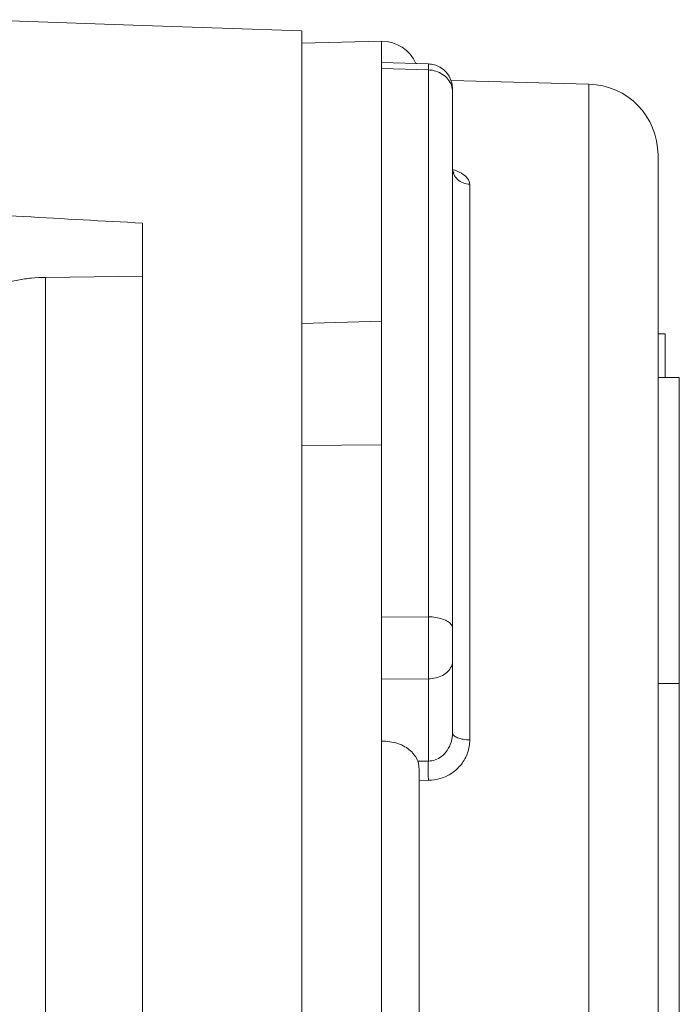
# Model space of a CAD drawing. Header units: millimetres. Extents: x -15538 to -14053, y -265397 to -264347.
# Tile 23 of 35: x -14456.28 to -14454.41, y -264927.88 to -264925.1. Entities that reach past the tile are written whole.
import ezdxf

# ---------------------------------------------------------------- set-up
doc = ezdxf.new("R2010")
doc.units = ezdxf.units.MM
doc.linetypes.add('ACAD_ISO08W100', pattern=[36, 24, -3, 6, -3])
doc.layers.get('0').update_dxf_attribs({"color": 20, "lineweight": 35})
doc.layers.add('-- CO_rury', color=51, linetype='Continuous', lineweight=9)

# ---------------------------------------------------------------- blocks, each defined once
blk = doc.blocks.new('-- CIEPŁOMIERZ ECHO II_15')
at = {"color": 50}
for points in [[(4.09, 7.21), (4.09, 7.21), (6.9824, 7.21), (6.9824, 7.21)], [(6.9824, 7.21), (6.9824, 7.21), (7.8466, 7.21), (7.8466, 7.21)], [(6.9824, 7.15), (6.9824, 7.15), (6.9824, 7.21), (6.9824, 7.21)], [(7.8466, 7.15), (7.8466, 7.15), (7.8466, 7.21), (7.8466, 7.21)], [(6.9564, 7.15), (6.9564, 7.15), (5.89, 7.15), (5.89, 7.15)], [(5.89, 7.15), (5.89, 7.15), (6.9564, 7.15), (6.9564, 7.15)], [(6.9824, 7.15), (6.9824, 7.15), (6.9564, 7.15), (6.9564, 7.15)], [(6.9564, 7.15), (6.9564, 7.15), (6.9824, 7.15), (6.9824, 7.15)], [(7.5607, 7.15), (7.5607, 7.15), (6.9824, 7.15), (6.9824, 7.15)], [(6.9824, 7.15), (6.9824, 7.15), (7.5607, 7.15), (7.5607, 7.15)], [(7.8466, 7.15), (7.8466, 7.15), (7.5607, 7.15), (7.5607, 7.15)], [(7.5607, 7.15), (7.5607, 7.15), (7.8466, 7.15), (7.8466, 7.15)], [(7.8466, 7.17), (7.8466, 7.17), (7.97, 7.17), (7.97, 7.17)], [(7.8568, 7.15), (7.8568, 7.15), (7.8466, 7.15), (7.8466, 7.15)], [(7.8466, 7.15), (7.8466, 7.15), (7.97, 7.15), (7.97, 7.15)], [(7.97, 7.15), (7.97, 7.15), (7.8568, 7.15), (7.8568, 7.15)], [(7.97, 7.15), (7.97, 7.15), (7.97, 7.17), (7.97, 7.17)], [(8.4746, 7.15), (8.4746, 7.15), (7.97, 7.15), (7.97, 7.15)], [(7.97, 7.15), (7.97, 7.15), (8.4748, 7.15), (8.4748, 7.15)], [(8.6747, 6.9552), (8.6718, 7.0636), (8.5832, 7.15), (8.4748, 7.15)], [(5.9416, 6.9552), (5.9416, 6.9552), (6.2113, 6.9552), (6.2113, 6.9552)], [(6.2113, 6.9552), (6.2113, 6.9552), (6.214, 6.9552), (6.214, 6.9552)], [(6.214, 6.9552), (6.214, 6.9552), (6.3015, 6.9552), (6.3015, 6.9552)], [(6.3015, 6.9552), (6.3015, 6.9552), (6.4029, 6.9552), (6.4029, 6.9552)], [(6.4029, 6.9552), (6.4029, 6.9552), (6.4199, 6.9552), (6.4199, 6.9552)], [(6.4199, 6.9552), (6.4199, 6.9552), (6.4381, 6.9552), (6.4381, 6.9552)], [(6.4381, 6.9552), (6.4381, 6.9552), (6.6118, 6.9552), (6.6118, 6.9552)], [(6.6118, 6.9552), (6.6118, 6.9552), (6.6321, 6.9552), (6.6321, 6.9552)], [(6.6321, 6.9552), (6.6321, 6.9552), (7.8592, 6.9552), (7.8592, 6.9552)], [(7.8592, 6.9552), (7.8592, 6.9552), (7.876, 6.9552), (7.876, 6.9552)], [(7.876, 6.9552), (7.876, 6.9552), (7.9079, 6.9552), (7.9079, 6.9552)], [(7.9079, 6.9552), (7.9079, 6.9552), (8.2026, 6.9552), (8.2026, 6.9552)], [(8.2026, 6.9552), (8.2026, 6.9552), (8.305, 6.9552), (8.305, 6.9552)], [(8.305, 6.9552), (8.305, 6.9552), (8.3169, 6.9552), (8.3169, 6.9552)], [(8.3169, 6.9552), (8.3169, 6.9552), (8.3285, 6.9552), (8.3285, 6.9552)], [(8.3285, 6.9552), (8.3285, 6.9552), (8.3521, 6.9552), (8.3521, 6.9552)], [(8.3521, 6.9552), (8.3521, 6.9552), (8.3715, 6.9552), (8.3715, 6.9552)], [(8.3715, 6.9552), (8.3715, 6.9552), (8.6747, 6.9552), (8.6747, 6.9552)], [(8.6747, 6.9552), (8.6747, 6.9552), (8.6849, 6.566), (8.6849, 6.566)], [(6.8232, 6.6187), (6.8232, 6.6187), (8.3919, 6.6187), (8.3919, 6.6187)], [(6.8441, 6.57), (6.8441, 6.57), (7.0451, 6.57), (7.0451, 6.57)], [(7.0451, 6.57), (7.0451, 6.57), (6.8441, 6.57), (6.8441, 6.57)], [(7.0451, 6.57), (7.0451, 6.57), (7.1386, 6.57), (7.1386, 6.57)], [(7.0451, 6.57), (7.0451, 6.57), (7.1386, 6.57), (7.1386, 6.57)], [(8.4286, 6.57), (8.4286, 6.57), (7.1386, 6.57), (7.1386, 6.57)], [(7.1386, 6.57), (7.1386, 6.57), (8.4373, 6.57), (8.4373, 6.57)], [(8.4373, 6.57), (8.4373, 6.57), (8.4286, 6.57), (8.4286, 6.57)], [(8.6527, 6.57), (8.6527, 6.57), (8.4373, 6.57), (8.4373, 6.57)], [(8.4373, 6.57), (8.4373, 6.57), (8.6527, 6.57), (8.6527, 6.57)], [(8.6617, 6.57), (8.6617, 6.57), (8.6527, 6.57), (8.6527, 6.57)], [(8.6527, 6.57), (8.6591, 6.57), (8.6655, 6.5688), (8.6716, 6.5667)], [(8.6616, 6.57), (8.6616, 6.57), (8.6617, 6.57), (8.6617, 6.57)], [(8.7309, 6.5105), (8.7258, 6.5447), (8.6963, 6.57), (8.6617, 6.57)], [(8.7317, 6.5022), (8.7316, 6.505), (8.7314, 6.5078), (8.7309, 6.5105)], [(6.7092, 6.5018), (6.7092, 6.5018), (6.709, 6.4758), (6.709, 6.4758)], [(6.7636, 6.5018), (6.7636, 6.5018), (6.7634, 6.472), (6.7634, 6.472)], [(6.9956, 6.5018), (6.9956, 6.5018), (6.7636, 6.5018), (6.7636, 6.5018)], [(6.9956, 6.5018), (6.9956, 6.5018), (6.995, 6.37), (6.995, 6.37)], [(7.171, 6.5018), (7.171, 6.5018), (7.1702, 6.37), (7.1702, 6.37)], [(7.171, 6.5018), (7.171, 6.5018), (8.7147, 6.5018), (8.7147, 6.5018)], [(8.719, 6.37), (8.719, 6.37), (8.7147, 6.5018), (8.7147, 6.5018)], [(8.7359, 6.37), (8.7359, 6.37), (8.7317, 6.5022), (8.7317, 6.5022)], [(8.7328, 6.4667), (8.7328, 6.4667), (8.7317, 6.5022), (8.7317, 6.5022)], [(4.271, 6.4759), (4.271, 6.4759), (6.709, 6.4759), (6.709, 6.4759)], [(6.709, 6.4759), (6.709, 6.4759), (6.7247, 6.4759), (6.7247, 6.4759)], [(8.7959, 6.37), (8.7959, 6.4119), (8.7712, 6.4499), (8.7329, 6.4668)], [(4.1603, 6.37), (4.1603, 6.37), (6.8196, 6.37), (6.8196, 6.37)], [(6.995, 6.37), (6.995, 6.37), (6.8196, 6.37), (6.8196, 6.37)], [(6.995, 6.37), (6.995, 6.37), (7.1702, 6.37), (7.1702, 6.37)], [(7.1702, 6.37), (7.1702, 6.37), (7.656, 6.37), (7.656, 6.37)], [(7.656, 6.37), (7.656, 6.37), (7.6548, 6.145), (7.6548, 6.145)], [(7.656, 6.37), (7.656, 6.37), (8.0051, 6.37), (8.0051, 6.37)], [(7.9992, 6.145), (7.9992, 6.145), (8.0051, 6.37), (8.0051, 6.37)], [(8.0051, 6.37), (8.0051, 6.37), (8.0108, 6.37), (8.0108, 6.37)], [(8.0108, 6.37), (8.0108, 6.37), (8.719, 6.37), (8.719, 6.37)], [(8.7359, 6.37), (8.7359, 6.37), (8.719, 6.37), (8.719, 6.37)], [(8.7401, 6.37), (8.7401, 6.37), (8.7359, 6.37), (8.7359, 6.37)], [(8.7959, 6.37), (8.7959, 6.37), (8.7401, 6.37), (8.7401, 6.37)], [(8.7959, 6.37), (8.7959, 6.37), (8.79, 6.145), (8.79, 6.145)], [(4.7752, 6.145), (4.7752, 6.145), (6.2409, 6.145), (6.2409, 6.145)], [(6.2409, 6.145), (6.2409, 6.145), (6.2569, 6.145), (6.2569, 6.145)], [(6.2569, 6.145), (6.2569, 6.145), (7.124, 6.145), (7.124, 6.145)], [(7.124, 6.145), (7.124, 6.145), (7.1327, 6.145), (7.1327, 6.145)], [(7.1327, 6.145), (7.1327, 6.145), (7.6548, 6.145), (7.6548, 6.145)], [(7.6548, 6.145), (7.6548, 6.145), (7.693, 6.145), (7.693, 6.145)], [(7.9992, 6.145), (7.9992, 6.145), (7.693, 6.145), (7.693, 6.145)], [(7.9992, 6.145), (7.9992, 6.145), (8.1503, 6.145), (8.1503, 6.145)], [(8.1503, 6.145), (8.1503, 6.145), (8.2667, 6.145), (8.2667, 6.145)], [(8.2667, 6.145), (8.2667, 6.145), (8.2869, 6.145), (8.2869, 6.145)], [(8.2869, 6.145), (8.2869, 6.145), (8.291, 6.145), (8.291, 6.145)], [(8.291, 6.145), (8.291, 6.145), (8.3399, 6.145), (8.3399, 6.145)], [(8.3399, 6.145), (8.3399, 6.145), (8.3708, 6.145), (8.3708, 6.145)], [(8.3708, 6.145), (8.3708, 6.145), (8.39, 6.145), (8.39, 6.145)], [(8.39, 6.145), (8.39, 6.145), (8.489, 6.145), (8.489, 6.145)], [(8.489, 6.145), (8.489, 6.145), (8.49, 6.145), (8.49, 6.145)], [(8.49, 6.145), (8.49, 6.145), (8.5645, 6.145), (8.5645, 6.145)], [(8.5645, 6.145), (8.5645, 6.145), (8.5822, 6.145), (8.5822, 6.145)], [(8.5822, 6.145), (8.5822, 6.145), (8.6876, 6.145), (8.6876, 6.145)], [(8.6876, 6.145), (8.6876, 6.145), (8.7637, 6.145), (8.7637, 6.145)], [(8.7637, 6.145), (8.7637, 6.145), (8.7905, 6.145), (8.7905, 6.145)], [(8.7905, 6.145), (8.7905, 6.145), (8.825, 6.145), (8.825, 6.145)], [(8.825, 6.145), (8.825, 6.145), (8.8407, 5.695), (8.8407, 5.695)], [(8.825, 6.145), (8.825, 6.145), (8.8407, 5.695), (8.8407, 5.695)], [(2.8476, 5.695), (2.8476, 5.695), (8.1324, 5.695), (8.1324, 5.695)], [(8.1324, 5.695), (8.1324, 5.695), (8.1292, 5.421), (8.1292, 5.421)], [(8.1324, 5.695), (8.1324, 5.695), (8.2823, 5.695), (8.2823, 5.695)], [(8.8407, 5.695), (8.8407, 5.695), (8.8566, 5.2396), (8.8566, 5.2396)], [(3.0969, 5.421), (3.0969, 5.421), (8.1292, 5.421), (8.1292, 5.421)]]:
    blk.add_open_spline(points, degree=3, dxfattribs=at)
for points, knots in [([(6.8232, 6.6187), (6.811, 6.6187), (6.7987, 6.6166), (6.7871, 6.6126), (6.7871, 6.6126), (6.7755, 6.6086), (6.7645, 6.6026), (6.7548, 6.595), (6.7548, 6.595), (6.7452, 6.5876), (6.7368, 6.5786), (6.7299, 6.5686), (6.7299, 6.5686), (6.7231, 6.5587), (6.7179, 6.5478), (6.7144, 6.5363), (6.7144, 6.5363), (6.711, 6.5251), (6.7093, 6.5135), (6.7092, 6.5018)], [0, 0, 0, 0, 0.2, 0.2, 0.2, 0.2, 0.4, 0.4, 0.4, 0.4, 0.6, 0.6, 0.6, 0.6, 0.8, 0.8, 0.8, 0.8, 1, 1, 1, 1]), ([(6.8441, 6.57), (6.8412, 6.57), (6.8384, 6.5716), (6.8362, 6.5737), (6.8362, 6.5737), (6.8331, 6.5766), (6.8311, 6.5803), (6.8295, 6.5842), (6.8295, 6.5842), (6.8274, 6.5893), (6.826, 6.5946), (6.825, 6.6), (6.825, 6.6), (6.8238, 6.6061), (6.8233, 6.6124), (6.8232, 6.6187)], [0, 0, 0, 0, 0.25, 0.25, 0.25, 0.25, 0.5, 0.5, 0.5, 0.5, 0.75, 0.75, 0.75, 0.75, 1, 1, 1, 1]), ([(8.3919, 6.6187), (8.3977, 6.6187), (8.4035, 6.6161), (8.4084, 6.6126), (8.4084, 6.6126), (8.4146, 6.608), (8.4192, 6.6017), (8.423, 6.5951), (8.423, 6.5951), (8.4276, 6.5872), (8.431, 6.5788), (8.4338, 6.5703)], [0, 0, 0, 0, 0.333333, 0.333333, 0.333333, 0.333333, 0.666667, 0.666667, 0.666667, 0.666667, 1, 1, 1, 1]), ([(8.3919, 6.6187), (8.392, 6.6123), (8.3933, 6.6059), (8.3957, 6.6), (8.3957, 6.6), (8.398, 6.5941), (8.4013, 6.5887), (8.4056, 6.5842), (8.4056, 6.5842), (8.4097, 6.5798), (8.4147, 6.5761), (8.4202, 6.5737), (8.4202, 6.5737), (8.4255, 6.5713), (8.4313, 6.57), (8.4371, 6.57)], [0, 0, 0, 0, 0.25, 0.25, 0.25, 0.25, 0.5, 0.5, 0.5, 0.5, 0.75, 0.75, 0.75, 0.75, 1, 1, 1, 1]), ([(6.8441, 6.57), (6.8348, 6.57), (6.8255, 6.5686), (6.8165, 6.5658), (6.8165, 6.5658), (6.8083, 6.5633), (6.8004, 6.5595), (6.7932, 6.5546), (6.7932, 6.5546), (6.7869, 6.5502), (6.7812, 6.5449), (6.7765, 6.5388), (6.7765, 6.5388), (6.7723, 6.5333), (6.7689, 6.5272), (6.7667, 6.5207), (6.7667, 6.5207), (6.7647, 6.5146), (6.7636, 6.5082), (6.7636, 6.5018)], [0, 0, 0, 0, 0.2, 0.2, 0.2, 0.2, 0.4, 0.4, 0.4, 0.4, 0.6, 0.6, 0.6, 0.6, 0.8, 0.8, 0.8, 0.8, 1, 1, 1, 1]), ([(7.0451, 6.57), (7.04, 6.57), (7.0348, 6.5688), (7.0301, 6.5667), (7.0301, 6.5667), (7.0249, 6.5644), (7.0204, 6.561), (7.0164, 6.5571), (7.0164, 6.5571), (7.012, 6.5526), (7.0084, 6.5475), (7.0055, 6.542), (7.0055, 6.542), (7.0023, 6.536), (7, 6.5296), (6.9984, 6.523), (6.9984, 6.523), (6.9967, 6.5161), (6.9957, 6.5089), (6.9956, 6.5018)], [0, 0, 0, 0, 0.2, 0.2, 0.2, 0.2, 0.4, 0.4, 0.4, 0.4, 0.6, 0.6, 0.6, 0.6, 0.8, 0.8, 0.8, 0.8, 1, 1, 1, 1]), ([(7.171, 6.5018), (7.1709, 6.5089), (7.1703, 6.516), (7.1692, 6.523), (7.1692, 6.523), (7.1681, 6.5295), (7.1666, 6.5358), (7.1645, 6.542), (7.1645, 6.542), (7.1627, 6.5473), (7.1604, 6.5524), (7.1574, 6.5571), (7.1574, 6.5571), (7.155, 6.5607), (7.1521, 6.5642), (7.1485, 6.5667), (7.1485, 6.5667), (7.1455, 6.5686), (7.1421, 6.57), (7.1386, 6.57)], [0, 0, 0, 0, 0.2, 0.2, 0.2, 0.2, 0.4, 0.4, 0.4, 0.4, 0.6, 0.6, 0.6, 0.6, 0.8, 0.8, 0.8, 0.8, 1, 1, 1, 1]), ([(8.4371, 6.57), (8.4371, 6.57), (8.434, 6.5702), (8.434, 6.5702), (8.434, 6.5702), (8.434, 6.5702), (8.4305, 6.5709), (8.4305, 6.5709), (8.4305, 6.5709), (8.4305, 6.5709), (8.4276, 6.5719), (8.4276, 6.5719), (8.4276, 6.5719), (8.4276, 6.5719), (8.4255, 6.573), (8.4255, 6.573), (8.4255, 6.573), (8.4255, 6.573), (8.4241, 6.5738), (8.4241, 6.5738), (8.4241, 6.5738), (8.4241, 6.5738), (8.4235, 6.5744), (8.4235, 6.5744)], [0, 0, 0, 0, 0.166667, 0.166667, 0.166667, 0.166667, 0.333333, 0.333333, 0.333333, 0.333333, 0.5, 0.5, 0.5, 0.5, 0.666667, 0.666667, 0.666667, 0.666667, 0.833333, 0.833333, 0.833333, 0.833333, 1, 1, 1, 1]), ([(8.6716, 6.5667), (8.6777, 6.5645), (8.6835, 6.5612), (8.6886, 6.5571), (8.6886, 6.5571), (8.694, 6.5528), (8.6985, 6.5477), (8.7023, 6.542), (8.7023, 6.542), (8.7062, 6.5362), (8.7092, 6.5297), (8.7113, 6.523), (8.7113, 6.523), (8.7134, 6.5161), (8.7146, 6.509), (8.7147, 6.5018)], [0, 0, 0, 0, 0.25, 0.25, 0.25, 0.25, 0.5, 0.5, 0.5, 0.5, 0.75, 0.75, 0.75, 0.75, 1, 1, 1, 1]), ([(6.7092, 6.5018), (6.7156, 6.5018), (6.7219, 6.5017), (6.7283, 6.5016), (6.7283, 6.5016), (6.7347, 6.5015), (6.741, 6.5015), (6.7474, 6.5016), (6.7474, 6.5016), (6.7528, 6.5016), (6.7582, 6.5017), (6.7636, 6.5018)], [0, 0, 0, 0, 0.333333, 0.333333, 0.333333, 0.333333, 0.666667, 0.666667, 0.666667, 0.666667, 1, 1, 1, 1]), ([(6.9956, 6.5018), (7.0056, 6.502), (7.0156, 6.502), (7.0256, 6.5021), (7.0256, 6.5021), (7.0372, 6.5022), (7.0488, 6.5022), (7.0603, 6.5022), (7.0603, 6.5022), (7.0728, 6.5023), (7.0853, 6.5023), (7.0978, 6.5022), (7.0978, 6.5022), (7.1103, 6.5022), (7.1229, 6.5022), (7.1354, 6.5021), (7.1354, 6.5021), (7.1473, 6.502), (7.1591, 6.5019), (7.171, 6.5018)], [0, 0, 0, 0, 0.2, 0.2, 0.2, 0.2, 0.4, 0.4, 0.4, 0.4, 0.6, 0.6, 0.6, 0.6, 0.8, 0.8, 0.8, 0.8, 1, 1, 1, 1]), ([(8.7317, 6.5023), (8.7317, 6.5022), (8.7317, 6.5022), (8.7316, 6.5022), (8.7316, 6.5022), (8.7302, 6.5024), (8.729, 6.5022), (8.7278, 6.5021), (8.7278, 6.5021), (8.7238, 6.5017), (8.7191, 6.5019), (8.7147, 6.5018)], [0, 0, 0, 0, 0.333333, 0.333333, 0.333333, 0.333333, 0.666667, 0.666667, 0.666667, 0.666667, 1, 1, 1, 1]), ([(6.7247, 6.4759), (6.7293, 6.4759), (6.7339, 6.4759), (6.7385, 6.4757), (6.7385, 6.4757), (6.743, 6.4756), (6.7476, 6.4753), (6.7521, 6.4746), (6.7521, 6.4746), (6.756, 6.4741), (6.7598, 6.4733), (6.7634, 6.472)], [0, 0, 0, 0, 0.333333, 0.333333, 0.333333, 0.333333, 0.666667, 0.666667, 0.666667, 0.666667, 1, 1, 1, 1]), ([(6.8196, 6.37), (6.8199, 6.3778), (6.8194, 6.3857), (6.8182, 6.3935), (6.8182, 6.3935), (6.8171, 6.4011), (6.8154, 6.4085), (6.8129, 6.4158), (6.8129, 6.4158), (6.8106, 6.4226), (6.8077, 6.4292), (6.8041, 6.4355), (6.8041, 6.4355), (6.8008, 6.4413), (6.7969, 6.4468), (6.7925, 6.4517), (6.7925, 6.4517), (6.7884, 6.4563), (6.7838, 6.4605), (6.7787, 6.464), (6.7787, 6.464), (6.774, 6.4673), (6.7688, 6.47), (6.7634, 6.472)], [0, 0, 0, 0, 0.166667, 0.166667, 0.166667, 0.166667, 0.333333, 0.333333, 0.333333, 0.333333, 0.5, 0.5, 0.5, 0.5, 0.666667, 0.666667, 0.666667, 0.666667, 0.833333, 0.833333, 0.833333, 0.833333, 1, 1, 1, 1]), ([(8.3923, 3.71), (8.3802, 3.9278), (8.3681, 4.1455), (8.356, 4.3633), (8.356, 4.3633), (8.3438, 4.5838), (8.3316, 4.8044), (8.3194, 5.0249), (8.3194, 5.0249), (8.307, 5.2483), (8.2946, 5.4716), (8.2823, 5.695)], [0, 0, 0, 0, 0.333333, 0.333333, 0.333333, 0.333333, 0.666667, 0.666667, 0.666667, 0.666667, 1, 1, 1, 1]), ([(8.1292, 5.421), (8.1291, 5.4079), (8.1284, 5.3949), (8.1271, 5.3819), (8.1271, 5.3819), (8.1259, 5.3689), (8.1241, 5.3559), (8.1217, 5.3431), (8.1217, 5.3431), (8.1194, 5.3301), (8.1165, 5.3173), (8.1131, 5.3046)], [0, 0, 0, 0, 0.333333, 0.333333, 0.333333, 0.333333, 0.666667, 0.666667, 0.666667, 0.666667, 1, 1, 1, 1])]:
    blk.add_open_spline(points, degree=3, knots=knots, dxfattribs=at)
blk = doc.blocks.new('*U187')
at = {"linetype": 'Continuous', "lineweight": 0}
blk.add_blockref('-- CIEPŁOMIERZ ECHO II_15', (2.6184, -0.0025), dxfattribs=at)

msp = doc.modelspace()

# ---------------------------------------------------------------- block references
at = {"layer": '-- CO_rury', "linetype": 'ACAD_ISO08W100', "ltscale": 20, "xscale": -1, "rotation": 269.9999999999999}
msp.add_blockref('*U187', (-14461.6211, -264936.5721, 0), dxfattribs=at)

doc.saveas('drawing.dxf')
